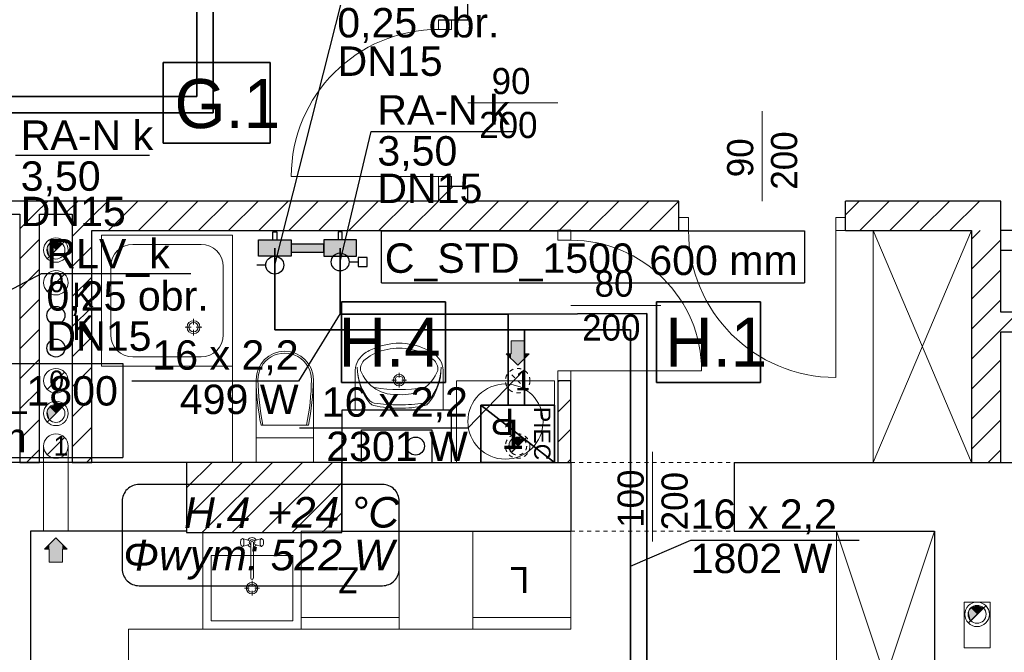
# Model space of a CAD drawing. Extents: x -220425 to -93252, y -20065 to 80294.
# Tile 46 of 103: x -187494 to -181471, y 35312 to 39185. Entities that reach past the tile are written whole.
import ezdxf
from ezdxf.lldxf.tags import DXFTag

# ---------------------------------------------------------------- set-up
doc = ezdxf.new("R2010")
doc.units = 0
doc.header["$MEASUREMENT"] = 0
doc.linetypes.add('Hidden Line', pattern=[50, 25, -25])
for name, color, linetype, lineweight in [('#rzędne ks w płycie', 1, 'Continuous', 5), ('Arch IS_Nr_Pióra__52', 34, 'Continuous', 25), ('Arch kominy_Nr_Pióra__1', 7, 'Continuous', 25), ('Arch kominy_Nr_Pióra__10', 134, 'Continuous', 18), ('Arch kominy_Nr_Pióra__21', 7, 'Continuous', 9), ('Arch opisy_Nr_Pióra__21', 7, 'Continuous', 9), ('arch wypelnienia_Nr_Pióra__21', 7, 'Continuous', 9), ('Arch wyposazenie_Nr_Pióra__26', 5, 'Continuous', 35), ('Arch ściany nośne_Nr_Pióra__21', 7, 'Continuous', 9), ('Arch ściany nośne_Nr_Pióra__27', 7, 'Continuous', 30), ('Drzwi ArchiCAD_Nr_Pióra__27', 7, 'Continuous', 30), ('Drzwi ArchiCAD_Nr_Pióra__5', 7, 'Continuous', 13), ('INWENT OPISY_Nr_Pióra__52', 34, 'Continuous', 25), ('INWENT.ŚCIANY_Nr_Pióra__1', 7, 'Continuous', 25), ('INWENT.ŚCIANY_Nr_Pióra__101', 8, 'Continuous', 13), ('IS_Powrót', 5, 'DASH', 35), ('IS_Zasilanie', 1, 'SOLID', 35), ('Istniejące kominy_Nr_Pióra__5', 7, 'Continuous', 13), ('PODKŁAD', 252, 'Continuous', 35)]:
    doc.layers.add(name, color=color, linetype=linetype, lineweight=lineweight)
for name, color, linetype, lineweight, true_color in [('Arch drzwi_Nr_Pióra__4', 7, 'Continuous', 9, 0x029e21), ('Arch okna_Nr_Pióra__4', 7, 'Continuous', 9, 0x029e21), ('arch wypelnienia_Nr_Pióra__89', 7, 'Continuous', 20, 0x71cebe), ('Arch wyposarzenie_Nr_Pióra__9', 7, 'Continuous', 13, 0x3dad99), ('Arch wyposazenie_Nr_Pióra__9', 7, 'Continuous', 13, 0x3dad99), ('Arch ściany zewnętrzne_Nr_Pióra__9', 7, 'Continuous', 13, 0x3dad99)]:
    doc.layers.add(name, color=color, linetype=linetype, lineweight=lineweight, true_color=true_color)
doc.layers.add('IS_Armatura_Therm', color=7, linetype='SOLID', true_color=0x000000)
doc.layers.add('IS_Grzejniki_Plan_rzut', color=7, linetype='SOLID', true_color=0x000000)
for name, color, linetype in [('IS_Opisy_działek_Therm', 252, 'SOLID'), ('IS_Text_Armatury_Therm', 7, 'Continuous'), ('IS_Text_Konstrukcji', 7, 'Continuous'), ('IS_Text_Odbiornikow_Therm', 7, 'Continuous')]:
    doc.layers.add(name, color=color, linetype=linetype)
doc.styles.add('GENERATED_STYLE_4', font='txt')
doc.styles.add('GENERATED_STYLE_6', font='txt')
doc.styles.add('GENERATED_STYLE_8', font='arial.ttf')
doc.styles.add('ROMANS', font='romans.shx', dxfattribs={"width": 0.85, "height": 0.11})
doc.styles.get("Standard").update_dxf_attribs({"font": 'txt', "bigfont": 'BIGFONT.SHX'})
tags = doc.linetypes.add('DASH', pattern=[15, 10, -5]).pattern_tags.tags
tags[6:7] = [DXFTag(74, 4), DXFTag(75, 0), DXFTag(340, '0'), DXFTag(46, 0.0), DXFTag(50, 0.0), DXFTag(44, 0.0), DXFTag(45, 0.0)]
tags[4:5] = [DXFTag(74, 4), DXFTag(75, 0), DXFTag(340, '0'), DXFTag(46, 0.0), DXFTag(50, 0.0), DXFTag(44, 0.0), DXFTag(45, 0.0)]
tags = doc.linetypes.add('SOLID', pattern=[10, 10, 0]).pattern_tags.tags
tags[6:7] = [DXFTag(74, 4), DXFTag(75, 0), DXFTag(340, '0'), DXFTag(46, 0.0), DXFTag(50, 0.0), DXFTag(44, 0.0), DXFTag(45, 0.0)]
tags[4:5] = [DXFTag(74, 4), DXFTag(75, 0), DXFTag(340, '0'), DXFTag(46, 0.0), DXFTag(50, 0.0), DXFTag(44, 0.0), DXFTag(45, 0.0)]

# ---------------------------------------------------------------- blocks, each defined once
blk = doc.blocks.new('A$C68B8146D')
at = {"color": 252}
for p, q in [((10635.7, 8444.1), (10635.7, 8938.2)), ((10635.7, 8938.2), (11290.8, 8938.2)), ((11290.8, 8938.2), (11290.8, 8444.1)), ((11290.8, 8444.1), (10635.7, 8444.1)), ((11727.9, 6979.1), (11727.9, 7473.2)), ((11727.9, 7473.2), (12363.2, 7473.2)), ((12363.2, 7473.2), (12363.2, 6979.1)), ((13654.2, 6979.1), (13654.2, 7473.2)), ((13654.2, 7473.2), (14289.5, 7473.2)), ((14289.5, 7473.2), (14289.5, 6979.1)), ((12363.2, 6979.1), (11727.9, 6979.1)), ((14289.5, 6979.1), (13654.2, 6979.1))]:
    blk.add_line(p, q, dxfattribs=at)
at = {"layer": 'Arch IS_Nr_Pióra__52', "color": 252, "linetype": 'Continuous'}
for centre in [(9980, 7390), (9980, 7190)]:
    blk.add_circle(centre, 55, dxfattribs=at)
at = {"layer": 'Arch IS_Nr_Pióra__52', "linetype": 'Continuous'}
blk.add_circle((12180, 6590), 55, dxfattribs=at)
at = {"layer": 'Arch kominy_Nr_Pióra__1', "color": 252, "linetype": 'Continuous'}
for points in [[(12805, 7085), (12765, 7235), (12805, 7235)], [(12765, 7125), (12765, 7235), (12805, 7085)], [(12845, 7125), (12805, 7235), (12845, 7235)], [(12805, 7085), (12805, 7235), (12845, 7125)], [(12765, 7125), (12735, 7155), (12765, 7155)], [(12845, 7125), (12845, 7155), (12875, 7155)], [(9980, 5878.8), (9940, 5988.8), (9980, 6028.8)], [(10020, 5878.8), (9980, 6028.8), (10020, 5988.8)], [(9980, 5878.8), (9980, 6028.8), (10020, 5878.8)], [(9940, 5958.8), (9910, 5958.8), (9940, 5988.8)], [(9940, 5878.8), (9940, 5988.8), (9980, 5878.8)], [(10020, 5958.8), (10020, 5988.8), (10050, 5958.8)]]:
    blk.add_solid(points, dxfattribs=at)
at = {"layer": 'Arch kominy_Nr_Pióra__21', "color": 252, "linetype": 'Continuous'}
for p, q in [((10033, 7843), (9927, 7737)), ((9927, 7537), (10033, 7643)), ((12765, 7235), (12765, 7155)), ((12765, 7235), (12845, 7235)), ((12845, 7235), (12845, 7155)), ((12735, 7155), (12805, 7085)), ((12765, 7155), (12735, 7155)), ((12805, 7085), (12875, 7155)), ((12845, 7155), (12875, 7155)), ((10033, 7043), (9927, 6937)), ((10033, 6843), (9927, 6737)), ((9927, 6537), (10033, 6643)), ((9905, 6590), (9905, 6070)), ((10055, 6590), (10055, 6070)), ((9905, 6070), (10055, 6070)), ((9910, 5958.8), (9980, 6028.8)), ((9980, 6028.8), (10050, 5958.8)), ((9940, 5958.8), (9910, 5958.8)), ((9940, 5878.8), (9940, 5958.8)), ((10020, 5878.8), (10020, 5958.8)), ((10020, 5958.8), (10050, 5958.8)), ((9940, 5878.8), (10020, 5878.8)), ((15668, 5613), (15562, 5507))]:
    blk.add_line(p, q, dxfattribs=at)
at = {"layer": 'Arch kominy_Nr_Pióra__21', "color": 252, "linetype": 'Hidden Line'}
for p, q in [((12858, 6937), (12752, 7043)), ((12858, 6643), (12752, 6537))]:
    blk.add_line(p, q, dxfattribs=at)
at = {"layer": 'Arch kominy_Nr_Pióra__21', "color": 252, "linetype": 'Continuous'}
for centre, radius in [((9980, 7790), 75), ((9980, 7790), 55), ((9980, 7590), 75), ((9980, 6990), 75), ((9980, 6790), 75), ((9980, 6790), 55), ((9980, 6590), 75), ((15615, 5560), 75), ((15615, 5560), 55)]:
    blk.add_circle(centre, radius, dxfattribs=at)
at = {"layer": 'Arch kominy_Nr_Pióra__21', "color": 252, "linetype": 'Hidden Line'}
for centre, radius in [((12805, 6990), 75), ((12805, 6590), 75), ((12805, 6590), 55)]:
    blk.add_circle(centre, radius, dxfattribs=at)
at = {"layer": 'Arch okna_Nr_Pióra__4', "color": 252, "linetype": 'Continuous'}
for p, q in [((12500, 8690), (13050, 8690)), ((14300, 8090), (14300, 8640)), ((13130, 7450), (13680, 7450)), ((13630, 6005), (13630, 6555))]:
    blk.add_line(p, q, dxfattribs=at)
at = {"layer": 'Arch opisy_Nr_Pióra__21', "color": 252, "linetype": 'Continuous'}
for p, q in [((10635.7, 8444.1), (10635.7, 8938.2)), ((10635.7, 8938.2), (11290.8, 8938.2)), ((11290.8, 8938.2), (11290.8, 8444.1)), ((11290.8, 8444.1), (10635.7, 8444.1)), ((11727.9, 6979.1), (11727.9, 7473.2)), ((11727.9, 7473.2), (12363.2, 7473.2)), ((12363.2, 7473.2), (12363.2, 6979.1)), ((13654.2, 6979.1), (13654.2, 7473.2)), ((13654.2, 7473.2), (14289.5, 7473.2)), ((14289.5, 7473.2), (14289.5, 6979.1)), ((12363.2, 6979.1), (11727.9, 6979.1)), ((14289.5, 6979.1), (13654.2, 6979.1))]:
    blk.add_line(p, q, dxfattribs=at)
at = {"layer": 'arch wypelnienia_Nr_Pióra__21', "color": 252, "linetype": 'Continuous'}
for p, q in [((9941.1, 7751.1), (10018.9, 7828.9)), ((9941.1, 6751.1), (10018.9, 6828.9)), ((12766.1, 6551.1), (12843.9, 6628.9)), ((15576.1, 5521.1), (15653.9, 5598.9))]:
    blk.add_line(p, q, dxfattribs=at)
for centre, start, end in [((9980, 7790), 45, 180), ((9980, 7790), 180, 225), ((9980, 6790), 45, 180), ((9980, 6790), 180, 225), ((12805, 6590), 45, 180), ((12805, 6590), 180, 225), ((15615, 5560), 45, 180), ((15615, 5560), 180, 225)]:
    blk.add_arc(centre, 55, start, end, dxfattribs=at)
at = {"layer": 'arch wypelnienia_Nr_Pióra__89', "color": 252, "linetype": 'Continuous'}
for points in [[(9980, 7790), (9941.1, 7828.9), (9980, 7845)], [(9980, 7790), (9980, 7845), (10018.9, 7828.9)], [(9929.2, 7769), (9925, 7790), (9929.2, 7800.1)], [(9941.1, 7751.1), (9929.2, 7800.1), (9941.1, 7828.9)], [(9929.2, 7769), (9929.2, 7800.1), (9941.1, 7751.1)], [(9941.1, 7751.1), (9941.1, 7828.9), (9980, 7790)], [(9941.1, 6751.1), (9929.2, 6800.1), (9941.1, 6828.9)], [(9980, 6790), (9941.1, 6828.9), (9980, 6845)], [(9941.1, 6751.1), (9941.1, 6828.9), (9980, 6790)], [(9980, 6790), (9980, 6845), (10018.9, 6828.9)], [(9929.2, 6769), (9925, 6790), (9929.2, 6800.1)], [(9929.2, 6769), (9929.2, 6800.1), (9941.1, 6751.1)], [(12766.1, 6551.1), (12754.2, 6600.1), (12766.1, 6628.9)], [(12805, 6590), (12766.1, 6628.9), (12805, 6645)], [(12766.1, 6551.1), (12766.1, 6628.9), (12805, 6590)], [(12805, 6590), (12805, 6645), (12843.9, 6628.9)], [(12754.2, 6569), (12750, 6590), (12754.2, 6600.1)], [(12754.2, 6569), (12754.2, 6600.1), (12766.1, 6551.1)], [(15615, 5560), (15576.1, 5598.9), (15615, 5615)], [(15615, 5560), (15615, 5615), (15653.9, 5598.9)], [(15564.2, 5539), (15560, 5560), (15564.2, 5570.1)], [(15576.1, 5521.1), (15564.2, 5570.1), (15576.1, 5598.9)], [(15564.2, 5539), (15564.2, 5570.1), (15576.1, 5521.1)], [(15576.1, 5521.1), (15576.1, 5598.9), (15615, 5560)]]:
    blk.add_solid(points, dxfattribs=at)
at = {"layer": 'Arch wyposarzenie_Nr_Pióra__9', "color": 252, "linetype": 'Continuous'}
for p, q in [((10260, 7880), (11060, 7880)), ((10260, 7880), (10260, 7080)), ((11060, 7880), (11060, 6490)), ((11060, 7880), (11060, 7080)), ((10451.3, 7823.7), (10868.8, 7823.7)), ((10316.3, 7688.7), (10316.3, 7271.2)), ((11003.8, 7688.7), (11003.8, 7271.2)), ((10822.2, 7333.3), (10822.2, 7369)), ((10771, 7317.8), (10806.7, 7317.8)), ((10822.2, 7266.6), (10822.2, 7302.3)), ((10837.7, 7317.8), (10873.4, 7317.8)), ((10451.3, 7136.2), (10868.8, 7136.2)), ((10260, 7080), (11060, 7080)), ((11810, 6810), (11810, 7038.5)), ((12063.2, 6993.3), (12034.4, 6993.3)), ((12079.9, 7010), (12079.9, 7038.8)), ((12125.4, 6993.3), (12096.6, 6993.3)), ((12350, 6810), (12350, 7038.5)), ((12079.9, 6947.8), (12079.9, 6976.7)), ((11755.1, 6490), (12295.1, 6490)), ((12110.2, 6490), (11940, 6490)), ((11119.6, 6022.6), (11122.4, 6024)), ((11159.9, 6012), (11122.4, 6024)), ((11122.4, 6024), (11125.2, 6022.6)), ((11200.1, 6012), (11237.6, 6024)), ((11234.8, 6022.6), (11237.6, 6024)), ((11237.6, 6024), (11240.4, 6022.6)), ((11110, 6003.5), (11110.9, 6010)), ((11110, 5996.5), (11110, 6003.5)), ((11110.9, 5990), (11110, 5996.5)), ((11110.9, 6010), (11112.4, 6015.3)), ((11112.4, 5984.7), (11110.9, 5990)), ((11112.4, 6015.3), (11114.4, 6018.8)), ((11114.4, 5981.2), (11112.4, 5984.7)), ((11119.6, 6022.6), (11114.4, 6018.8)), ((11119.6, 5977.4), (11114.4, 5981.2)), ((11122.4, 5976), (11119.6, 5977.4)), ((11159.9, 5988), (11122.4, 5976)), ((11125.2, 5977.4), (11122.4, 5976)), ((11125.2, 6022.6), (11127.7, 6018.4)), ((11127.7, 5981.6), (11125.2, 5977.4)), ((11127.7, 6018.4), (11129.5, 6012)), ((11129.5, 5988), (11127.7, 5981.6)), ((11129.5, 6012), (11130.5, 6004.2)), ((11130.5, 5995.8), (11129.5, 5988)), ((11130.5, 6004.2), (11130.5, 5995.8)), ((11172.1, 5781.1), (11172.1, 6001.4)), ((11187.9, 6001.4), (11187.9, 5781.1)), ((11200.1, 5988), (11237.6, 5976)), ((11229.5, 6004.2), (11230.5, 6012)), ((11229.5, 5995.8), (11229.5, 6004.2)), ((11230.5, 5988), (11229.5, 5995.8)), ((11230.5, 6012), (11232.3, 6018.4)), ((11232.3, 5981.6), (11230.5, 5988)), ((11232.3, 6018.4), (11234.8, 6022.6)), ((11234.8, 5977.4), (11232.3, 5981.6)), ((11237.6, 5976), (11234.8, 5977.4)), ((11240.4, 5977.4), (11237.6, 5976)), ((11240.4, 6022.6), (11245.6, 6018.8)), ((11240.4, 5977.4), (11245.6, 5981.2)), ((11245.6, 6018.8), (11247.6, 6015.3)), ((11247.6, 5984.7), (11245.6, 5981.2)), ((11247.6, 6015.3), (11249.1, 6010)), ((11249.1, 5990), (11247.6, 5984.7)), ((11249.1, 6010), (11250, 6003.5)), ((11250, 5996.5), (11249.1, 5990)), ((11250, 6003.5), (11250, 5996.5)), ((11180, 5736.7), (11180, 5765.5)), ((11134.5, 5720), (11163.3, 5720)), ((11180, 5674.5), (11180, 5703.3)), ((11196.7, 5720), (11225.5, 5720))]:
    blk.add_line(p, q, dxfattribs=at)
at = {"layer": 'Arch wyposarzenie_Nr_Pióra__9', "linetype": 'Continuous'}
for p, q in [((11810, 6810), (12350, 6810)), ((12165.1, 6810), (11994.9, 6810))]:
    blk.add_line(p, q, dxfattribs=at)
at = {"layer": 'Arch wyposarzenie_Nr_Pióra__9', "color": 252, "linetype": 'Continuous'}
for centre, radius in [((10822.2, 7317.8), 39.4), ((10822.2, 7317.8), 28.1), ((12079.9, 6993.3), 35), ((12079.9, 6993.3), 25), ((12730, 6740), 230), ((11180, 5720), 35), ((11180, 5720), 25)]:
    blk.add_circle(centre, radius, dxfattribs=at)
for centre, radius, start, end in [((10451.3, 7688.7), 135, 90, 180), ((10868.8, 7688.7), 135, 0, 90), ((10451.3, 7271.2), 135, 180, 270), ((10868.8, 7271.2), 135, 270, 0), ((11994.3, 6985.4), 212.8, 117.15714, 128.68481), ((12056.6, 6892.7), 293, 99.99776, 129.28506), ((12093.7, 6776.4), 444.2, 94.20524, 116.2597), ((12080, 6873.4), 316.7, 76.43339, 103.56661), ((12080, 6950), 270, 85.98758, 94.01242), ((12066.3, 6776.4), 444.2, 63.7403, 85.79476), ((12103.4, 6892.7), 293, 50.71494, 80.00224), ((12165.7, 6985.4), 212.8, 51.31519, 62.84286), ((11947.2, 7044.4), 137.4, 128.74542, 182.45518), ((11924, 7058.1), 80.9, 130.80161, 183.93061), ((12236, 7058.1), 80.9, 356.06939, 49.19839), ((12212.8, 7044.4), 137.4, 357.54482, 51.25458), ((12163.5, 7068.1), 339.6, 179.09275, 219.33522), ((12129, 7069.9), 305.1, 179.32329, 221.47551), ((12067.1, 7141), 240.7, 201.55193, 237.15578), ((12092.9, 7141), 240.7, 302.84422, 338.44807), ((11996.5, 7068), 339.6, 320.74225, 0.98472), ((12030.9, 7069.8), 305.1, 318.60196, 0.75418), ((12079.9, 7920.8), 984.9, 261.17345, 278.82043), ((12060.7, 7144.9), 240.6, 238.94394, 274.60598), ((12099.3, 7144.9), 240.6, 265.39402, 301.05606), ((11934.1, 6897.6), 45, 221.47551, 262.16955), ((12226.1, 6897.8), 45, 277.90792, 318.60197), ((11935.6, 6881.4), 45, 219.33522, 257.30598), ((12074.2, 7496.9), 675.9, 257.30598, 270.51028), ((12085.2, 7996.1), 1153.8, 262.16955, 269.75502), ((12073.5, 7996.1), 1153.8, 270.32245, 277.90792), ((12085.1, 7496.9), 675.9, 269.56719, 282.77149), ((12224.6, 6881.6), 45, 282.77149, 320.74225), ((11180, 6000), 30, 27.97653, 152.02347), ((11180, 6000), 30, 207.97653, 254.77469), ((11180, 6000), 16.8, 298.05488, 241.94512), ((11180, 6000), 8, 10, 170), ((11180, 6000), 30, 285.22531, 332.02347), ((11180, 5781.1), 7.88, 180, 0)]:
    blk.add_arc(centre, radius, start, end, dxfattribs=at)
at = {"layer": 'Arch wyposazenie_Nr_Pióra__26', "color": 252, "linetype": 'Continuous'}
for p, q in [((13030, 6490), (12580, 6840)), ((12580, 6490), (12580, 6840)), ((12580, 6840), (13030, 6840)), ((13030, 6840), (13030, 6490)), ((13030, 6490), (12580, 6490))]:
    blk.add_line(p, q, dxfattribs=at)
at = {"layer": 'Arch wyposazenie_Nr_Pióra__9', "color": 252, "linetype": 'Continuous'}
for p, q in [((14980, 6490), (15580, 7910)), ((14980, 7910), (15580, 6490)), ((14980, 6490), (14980, 7910)), ((11205, 6996.1), (11205, 6640)), ((11555, 6996.1), (11555, 6640)), ((12430, 6990), (13030, 6990)), ((12430, 6490), (12430, 6990)), ((13030, 6990), (13030, 6490)), ((11524.8, 6717.8), (11235.2, 6717.8)), ((11205, 6640), (11205, 6490)), ((11205, 6640), (11555, 6640)), ((11555, 6640), (11555, 6490)), ((13030, 6490), (12430, 6490)), ((10880, 5470), (10880, 6070)), ((11480, 6070), (11480, 5470)), ((12080, 6070), (11480, 6070)), ((11480, 5470), (11480, 6070)), ((12080, 5470), (12080, 6070)), ((12530, 5470), (12530, 6070)), ((12530, 6070), (13130, 6070)), ((13130, 6070), (13130, 5470)), ((14755, 4270), (15355, 6070)), ((14755, 6070), (15355, 4270)), ((14755, 4270), (14755, 6070)), ((11480, 6020), (11480, 5520)), ((10930, 5920), (10930, 5520)), ((11430, 5920), (10930, 5920)), ((11430, 5520), (11430, 5920)), ((10930, 5520), (11430, 5520)), ((11480, 5540), (12080, 5540)), ((13130, 5540), (12530, 5540)), ((13130, 5470), (10425, 5470)), ((10425, 4270), (10425, 5470)), ((11480, 5470), (10880, 5470)), ((11480, 5470), (12080, 5470)), ((13130, 5470), (12530, 5470))]:
    blk.add_line(p, q, dxfattribs=at)
for centre, major_axis, start_param, end_param in [((11380, 6996.1), (-175, 0), 3.141593, 6.283185), ((11380, 6996.1), (-163.6, 0), 3.141593, 6.298351), ((12706.2, 7016.1), (-1501.3, 0), 0.013398, 0.201367), ((12706.2, 7016.1), (-1489.9, 0), 0.013398, 0.202926), ((10053.8, 7016.1), (-1489.9, 0), 2.938667, 3.128195), ((10053.8, 7016.1), (-1501.3, 0), 2.940225, 3.128195)]:
    blk.add_ellipse(centre, major_axis=major_axis, ratio=0.99359, start_param=start_param, end_param=end_param, dxfattribs=at)
at = {"layer": 'Arch ściany nośne_Nr_Pióra__21', "color": 252, "linetype": 'Continuous'}
for p, q in [((12320, 8090.1), (12409.9, 8180)), ((9849.9, 8010), (9929.9, 8090)), ((10033.7, 8010), (10113.7, 8090)), ((10200, 7992.4), (10297.6, 8090)), ((10301.4, 7910), (10481.4, 8090)), ((10485.3, 7910), (10665.3, 8090)), ((10669.1, 7910), (10849.1, 8090)), ((10853, 7910), (11033, 8090)), ((11036.8, 7910), (11216.8, 8090)), ((11220.7, 7910), (11400.7, 8090)), ((11404.5, 7910), (11584.5, 8090)), ((11588.4, 7910), (11768.4, 8090)), ((11772.2, 7910), (11952.2, 8090)), ((11956.1, 7910), (12136.1, 8090)), ((12139.9, 7910), (12319.9, 8090)), ((12323.8, 7910), (12503.8, 8090)), ((12640, 8042.4), (12687.6, 8090)), ((12691.4, 7910), (12871.4, 8090)), ((12875.3, 7910), (13055.3, 8090)), ((13059.1, 7910), (13239.1, 8090)), ((13243, 7910), (13423, 8090)), ((13426.8, 7910), (13606.8, 8090)), ((13610.7, 7910), (13790, 8089.3)), ((14810, 8006.2), (14893.8, 8090)), ((14897.6, 7910), (15077.6, 8090)), ((15081.5, 7910), (15261.5, 8090)), ((15265.3, 7910), (15445.3, 8090)), ((15449.2, 7910), (15629.2, 8090)), ((12507.6, 7910), (12640, 8042.4)), ((9760, 7920.1), (9849.9, 8010)), ((10080, 7872.4), (10200, 7992.4)), ((15580, 7857), (15633, 7910)), ((9760, 7736.3), (9880, 7856.3)), ((15580, 7673.1), (15760, 7853.1)), ((10080, 7688.6), (10200, 7808.6)), ((9760, 7552.4), (9880, 7672.4)), ((15580, 7489.3), (15760, 7669.3)), ((10080, 7504.7), (10200, 7624.7)), ((9760, 7368.6), (9880, 7488.6)), ((15580, 7305.4), (15760, 7485.4)), ((10080, 7320.9), (10200, 7440.9)), ((15760, 7301.6), (15868.4, 7410)), ((9760, 7184.7), (9880, 7304.7)), ((15580, 7121.6), (15760, 7301.6)), ((10080, 7137), (10200, 7257)), ((9760, 7000.9), (9880, 7120.9)), ((15580, 6937.8), (15760, 7117.8)), ((10080, 6953.2), (10200, 7073.2)), ((13050, 6981.6), (13058.4, 6990)), ((9760, 6817), (9880, 6937)), ((15580, 6753.9), (15760, 6933.9)), ((10080, 6769.3), (10200, 6889.3)), ((13050, 6797.8), (13130, 6877.8)), ((9760, 6633.2), (9880, 6753.2)), ((15580, 6570.1), (15760, 6750.1)), ((10080, 6585.5), (10200, 6705.5)), ((13050, 6613.9), (13130, 6693.9)), ((9800.7, 6490), (9880, 6569.3)), ((15683.8, 6490), (15760, 6566.2)), ((10168.4, 6490), (10200, 6521.6)), ((13109.9, 6490), (13130, 6510.1)), ((10780, 6333.4), (10936.6, 6490)), ((10780, 6149.6), (11120.4, 6490)), ((10874.3, 6060), (11304.3, 6490)), ((11058.1, 6060), (11488.1, 6490)), ((11242, 6060), (11672, 6490)), ((11425.8, 6060), (11730, 6364.2)), ((11609.7, 6060), (11730, 6180.3))]:
    blk.add_line(p, q, dxfattribs=at)
at = {"layer": 'Arch ściany nośne_Nr_Pióra__27', "color": 252, "linetype": 'Continuous'}
for p, q in [((12500, 9200), (12500, 9320)), ((12320, 9200), (12400, 9200)), ((12400, 9200), (12500, 9200)), ((12320, 8180), (12320, 8090)), ((12320, 8180), (12400, 8180)), ((12400, 8180), (12500, 8180)), ((12500, 8090), (12500, 8180)), ((10200, 8090), (9430, 8090)), ((12320, 8090), (10200, 8090)), ((12640, 8090), (12500, 8090)), ((13790, 8090), (12640, 8090)), ((13790, 7990), (13790, 8090)), ((15760, 8090), (14810, 8090)), ((14810, 7990), (14810, 8090)), ((15760, 7910), (15760, 8090)), ((9430, 8010), (9760, 8010)), ((9760, 8010), (9760, 6490)), ((9880, 6490), (9880, 8010)), ((9880, 8010), (10080, 8010)), ((10080, 8010), (10080, 6490)), ((13790, 7910), (13790, 7990)), ((14810, 7910), (14810, 7990)), ((10200, 7910), (12640, 7910)), ((10200, 6490), (10200, 7910)), ((12640, 7910), (13050, 7910)), ((13130, 7910), (13050, 7910)), ((13130, 7910), (13790, 7910)), ((14810, 7910), (15580, 7910)), ((15580, 7910), (15580, 6490)), ((15760, 7410), (15760, 7910)), ((16540, 7910), (15760, 7910)), ((15760, 7790), (16680, 7790)), ((16080, 7410), (15760, 7410)), ((15760, 6490), (15760, 7290)), ((15760, 7290), (15960, 7290)), ((13050, 6990), (13050, 6490)), ((13130, 6990), (13050, 6990)), ((13130, 6490), (13130, 6990)), ((11730, 6810), (11730, 6490)), ((12400, 6810), (11730, 6810)), ((12400, 6490), (12400, 6810)), ((11850, 6490), (11850, 6690)), ((11850, 6690), (12280, 6690)), ((12280, 6690), (12280, 6490)), ((9760, 6490), (9880, 6490)), ((10080, 6490), (10200, 6490)), ((10780, 6490), (10780, 6060)), ((11730, 6490), (10780, 6490)), ((11730, 6060), (11730, 6490)), ((13050, 6490), (13130, 6490)), ((15580, 6490), (15760, 6490)), ((10780, 6060), (11730, 6060))]:
    blk.add_line(p, q, dxfattribs=at)
at = {"layer": 'Arch ściany zewnętrzne_Nr_Pióra__9', "color": 252, "linetype": 'Continuous'}
blk.add_line((11555, 6490), (11205, 6490), dxfattribs=at)
at = {"layer": 'Drzwi ArchiCAD_Nr_Pióra__27', "color": 252, "linetype": 'Continuous'}
for p, q in [((12320, 9200), (12400, 9200)), ((12320, 8180), (12400, 8180)), ((13790, 7910), (13790, 7990)), ((14810, 7910), (14810, 7990)), ((13130, 7910), (13050, 7910)), ((13130, 6990), (13050, 6990))]:
    blk.add_line(p, q, dxfattribs=at)
at = {"layer": 'Drzwi ArchiCAD_Nr_Pióra__5', "color": 252, "linetype": 'Continuous'}
for p, q in [((12320, 9200), (12400, 9200)), ((12320, 9140), (12320, 9200)), ((12400, 9200), (12400, 9140)), ((12400, 9140), (12320, 9140)), ((12320, 8240), (11420, 8240)), ((12320, 8240), (12400, 8240)), ((12320, 8180), (12320, 8240)), ((12400, 8240), (12400, 8180)), ((12400, 8180), (12320, 8180)), ((13790, 7910), (13790, 7990)), ((13790, 7990), (13850, 7990)), ((13850, 7990), (13850, 7910)), ((14750, 7990), (14810, 7990)), ((14750, 7910), (14750, 7990)), ((14810, 7990), (14810, 7910)), ((13130, 7910), (13050, 7910)), ((13050, 7910), (13050, 7850)), ((13130, 7850), (13130, 7910)), ((13850, 7910), (13790, 7910)), ((14750, 7910), (14750, 7010)), ((14810, 7910), (14750, 7910)), ((13050, 7850), (13130, 7850)), ((13050, 7050), (13050, 6990)), ((13130, 7050), (13050, 7050)), ((13130, 7050), (13930, 7050)), ((13130, 6990), (13130, 7050)), ((13050, 6990), (13130, 6990))]:
    blk.add_line(p, q, dxfattribs=at)
for centre, radius, start, end in [((12320, 8240), 900, 90, 180), ((14750, 7910), 900, 180, 270), ((13130, 7050), 800, 0, 90)]:
    blk.add_arc(centre, radius, start, end, dxfattribs=at)
at = {"layer": 'INWENT.ŚCIANY_Nr_Pióra__1', "color": 252, "linetype": 'Continuous'}
for p, q in [((10780, 6490), (6480, 6490)), ((10780, 6490), (10780, 6070)), ((10780, 6490), (10780, 6070)), ((11730, 6490), (13130, 6490)), ((11730, 6490), (11730, 6070)), ((11730, 6490), (11730, 6070)), ((13130, 6490), (13130, 6070)), ((14130, 6490), (16780, 6490)), ((14130, 6490), (14130, 6070)), ((9825, 6070), (9825, 420)), ((10780, 6070), (9825, 6070)), ((11730, 6070), (13130, 6070)), ((14130, 6070), (15355, 6070)), ((15355, 6070), (15355, 420))]:
    blk.add_line(p, q, dxfattribs=at)
at = {"layer": 'INWENT.ŚCIANY_Nr_Pióra__101', "color": 252, "linetype": 'Hidden Line'}
for p, q in [((13130, 6490), (14130, 6490)), ((13130, 6070), (14130, 6070))]:
    blk.add_line(p, q, dxfattribs=at)
at = {"layer": 'Istniejące kominy_Nr_Pióra__5', "color": 252, "linetype": 'Continuous'}
for p, q in [((15535, 5355), (15535, 5635)), ((15695, 5635), (15535, 5635)), ((15695, 5635), (15695, 5355)), ((15695, 5355), (15535, 5355))]:
    blk.add_line(p, q, dxfattribs=at)
at = {"layer": 'Arch drzwi_Nr_Pióra__4', "color": 252, "linetype": 'Continuous', "style": 'GENERATED_STYLE_6'}
for s, p in [('90', (12645.5, 8744.2)), ('200', (12569.3, 8475.5)), ('80', (13275.5, 7504.2)), ('200', (13199.3, 7235.5))]:
    blk.add_text(s, height=160, dxfattribs=at).set_placement(p)
for s, p in [('200', (14514.5, 8159.3)), ('90', (14245.8, 8235.5)), ('100', (13575.8, 6089.5)), ('200', (13844.5, 6074.3))]:
    blk.add_text(s, height=160, rotation=90, dxfattribs=at).set_placement(p)
at = {"layer": 'Arch kominy_Nr_Pióra__10', "color": 252, "linetype": 'Continuous', "style": 'GENERATED_STYLE_6'}
for s, p in [('0', (9940, 7531.8)), ('0', (9940, 6931.8)), ('1', (12790.7, 6931.8)), ('1', (9965.7, 6531.8))]:
    blk.add_text(s, height=120, dxfattribs=at).set_placement(p)
at = {"layer": 'Arch opisy_Nr_Pióra__21', "color": 252, "linetype": 'Continuous', "style": 'GENERATED_STYLE_4'}
for s, p in [('G.1', (10706.1, 8536)), ('H.4', (11709.8, 7076.2)), ('H.1', (13707.5, 7076.2))]:
    blk.add_text(s, height=300, dxfattribs=at).set_placement(p)
at = {"layer": 'Arch opisy_Nr_Pióra__21', "color": 252, "linetype": 'Continuous', "style": 'GENERATED_STYLE_8'}
blk.add_text('PIEC', height=100, rotation=270, dxfattribs=at).set_placement((12905.5, 6829.4))
at = {"layer": 'Arch wyposazenie_Nr_Pióra__9', "color": 252, "linetype": 'Continuous', "style": 'GENERATED_STYLE_6'}
for s, p in [('P', (12783.3, 6818.3)), ('Z', (11833.3, 5848.3)), ('L', (12875.7, 5849.6))]:
    blk.add_text(s, height=160, rotation=180, dxfattribs=at).set_placement(p)
at = {"layer": 'INWENT OPISY_Nr_Pióra__52', "color": 252, "linetype": 'Continuous', "style": 'GENERATED_STYLE_6'}
for p in [(10080, 7440.2), (10080, 7240.2)]:
    blk.add_text('K', height=150, dxfattribs=at).set_placement(p)

msp = doc.modelspace()

# ---------------------------------------------------------------- hatches: boundary and pattern name
at = {"layer": 'IS_Grzejniki_Plan_rzut', "ltscale": 10}
for points in [[(-186033.5, 37836.3), (-185833.5, 37836.3), (-185833.5, 37736.3), (-186033.5, 37736.3)], [(-185433.5, 37836.3), (-185633.5, 37836.3), (-185633.5, 37736.3), (-185433.5, 37736.3)], [(-185633.5, 37811.3), (-185833.5, 37811.3), (-185833.5, 37761.3), (-185633.5, 37761.3)]]:
    msp.add_hatch(color=1, dxfattribs=at).paths.add_polyline_path(points)

# ---------------------------------------------------------------- linework, layer by layer
at = {"layer": 'IS_Armatura_Therm', "color": 1, "ltscale": 10, "true_color": 0xff0000}
for p, q in [((-185368.5, 37729.3), (-185423.5, 37729.3)), ((-185423.5, 37729.3), (-185423.5, 37674.3)), ((-185368.5, 37674.3), (-185368.5, 37729.3)), ((-185478.5, 37701.8), (-185423.5, 37701.8)), ((-185423.5, 37674.3), (-185368.5, 37674.3))]:
    msp.add_line(p, q, dxfattribs=at)
at = {"layer": 'IS_Armatura_Therm', "color": 5, "ltscale": 10, "true_color": 0x0000ff}
msp.add_line((-185988.5, 37682.3), (-186043.5, 37682.3), dxfattribs=at)
msp.add_ellipse((-185933.5, 37682.3), major_axis=(55, 0), ratio=1, dxfattribs=at)
at = {"layer": 'IS_Armatura_Therm', "color": 1, "ltscale": 10, "true_color": 0xff0000}
msp.add_ellipse((-185533.5, 37701.8), major_axis=(55, 0), ratio=1, dxfattribs=at)
at = {"layer": 'IS_Grzejniki_Plan_rzut', "color": 1, "ltscale": 10}
for p, q in [((-185946, 37836.3), (-185946, 37886.3)), ((-185946, 37886.3), (-185921, 37886.3)), ((-185921, 37886.3), (-185921, 37836.3)), ((-185521, 37886.3), (-185546, 37886.3)), ((-185546, 37886.3), (-185546, 37836.3)), ((-185521, 37836.3), (-185521, 37886.3)), ((-186033.5, 37836.3), (-185833.5, 37836.3)), ((-186033.5, 37736.3), (-186033.5, 37836.3)), ((-186033.5, 37836.3), (-186033.5, 37836.3)), ((-185833.5, 37836.3), (-185833.5, 37736.3)), ((-185433.5, 37836.3), (-185633.5, 37836.3)), ((-185633.5, 37836.3), (-185633.5, 37736.3)), ((-185433.5, 37736.3), (-185433.5, 37836.3)), ((-185433.5, 37836.3), (-185433.5, 37836.3)), ((-185633.5, 37811.3), (-185833.5, 37811.3)), ((-185833.5, 37811.3), (-185833.5, 37761.3)), ((-185633.5, 37761.3), (-185633.5, 37811.3)), ((-185633.5, 37811.3), (-185633.5, 37811.3)), ((-185833.5, 37736.3), (-186033.5, 37736.3)), ((-185833.5, 37761.3), (-185633.5, 37761.3)), ((-185633.5, 37736.3), (-185433.5, 37736.3))]:
    msp.add_line(p, q, dxfattribs=at)
at = {"layer": 'IS_Opisy_działek_Therm', "color": 18, "ltscale": 10, "true_color": 0x000000}
for p, q in [((-185933.5, 37682.3), (-185523.7, 39300.6)), ((-185533.5, 37701.8), (-185343.5, 38499.8)), ((-185343.5, 38499.8), (-184469.2, 38499.8)), ((-187519.3, 38354.7), (-186699.5, 38354.7)), ((-187687.5, 37457.6), (-187359.9, 37631.8)), ((-187359.9, 37631.8), (-186447.7, 37631.8)), ((-185533.5, 37386.3), (-185787.6, 36972.6)), ((-184405.6, 37044), (-184752.1, 36684.9)), ((-185787.6, 36972.6), (-186807.6, 36972.6)), ((-184752.1, 36684.9), (-185782.1, 36684.9)), ((-183758.3, 35840), (-183389.3, 35999)), ((-183389.3, 35999), (-182359.3, 35999))]:
    msp.add_line(p, q, dxfattribs=at)
msp.add_lwpolyline([(-184672.4, 36824.9), (-184222.4, 36824.9), (-184222.4, 36474.9), (-184672.4, 36474.9)], close=True, dxfattribs=at)
at = {"layer": 'IS_Powrót', "ltscale": 10}
for p, q in [((-186309.4, 41670.4), (-186309.4, 38614)), ((-186309.4, 38614), (-188247.1, 38614)), ((-185933.5, 37286.2), (-185933.5, 37786.3)), ((-184405.6, 37286.2), (-185933.5, 37286.2)), ((-183758.3, 37286.2), (-184405.6, 37286.2)), ((-184405.6, 37286.2), (-184405.6, 36824.9)), ((-183758.3, 34865.9), (-183758.3, 37286.2))]:
    msp.add_line(p, q, dxfattribs=at)
at = {"layer": 'IS_Text_Konstrukcji', "color": 18, "linetype": 'SOLID', "ltscale": 10, "true_color": 0x000000}
msp.add_lwpolyline([(-186763.5, 35720.1), (-185275.1, 35720.1, 0.414214), (-185171.8, 35823.4), (-185171.8, 36236.8, 0.414214), (-185275.1, 36340.1), (-186763.5, 36340.1, 0.414214), (-186866.8, 36236.8), (-186866.8, 35823.4, 0.414214), (-186763.5, 35720.1)], format="xyb", dxfattribs=at)
at = {"layer": 'IS_Text_Odbiornikow_Therm', "color": 18, "linetype": 'SOLID', "ltscale": 10, "true_color": 0x000000}
for p, q in [((-185280.3, 37573.3), (-185280.3, 37893.3)), ((-185280.3, 37893.3), (-182692.6, 37893.3)), ((-182692.6, 37893.3), (-182692.6, 37573.3)), ((-185280.3, 37573.3), (-182692.6, 37573.3)), ((-188436.1, 37080.9), (-186863, 37080.9)), ((-186863, 37080.9), (-186863, 36504.9)), ((-188436.1, 36504.9), (-186863, 36504.9))]:
    msp.add_line(p, q, dxfattribs=at)
at = {"layer": 'IS_Zasilanie', "ltscale": 10}
for p, q in [((-186409.4, 41770.4), (-186409.4, 38714)), ((-186409.4, 38714), (-188347.1, 38714)), ((-185533.5, 37382.8), (-185533.5, 37786.3)), ((-184505.6, 37382.8), (-185533.5, 37382.8)), ((-183658.3, 37386.2), (-184505.6, 37382.8)), ((-184505.6, 37382.8), (-184505.6, 36824.9)), ((-183658.3, 34765.9), (-183658.3, 37386.2))]:
    msp.add_line(p, q, dxfattribs=at)

# ---------------------------------------------------------------- block references
at = {"layer": 'PODKŁAD'}
msp.add_blockref('A$C68B8146D', (-197252.4, 29984.9), dxfattribs=at)

# ---------------------------------------------------------------- texts
at = {"layer": '#rzędne ks w płycie', "color": 7, "lineweight": 0, "insert": (-184468.8, 36737.4), "char_height": 180, "width": 378.026, "attachment_point": 2, "style": 'ROMANS'}
msp.add_mtext('\\pxi0,l0,r0.100142;{\\C7;\\fArial|b0|i0;\\W1;1}\\fArial|b0|i0;\\W1; ', dxfattribs=at)
at = {"layer": 'IS_Opisy_działek_Therm', "color": 18, "ltscale": 10, "true_color": 0x000000, "char_height": 180}
for s, insert, attachment_point in [('\\fArial|b0|i0;3,50', (-185306, 38258.4), 7), ('\\fArial|b0|i0;16 x 2,2', (-185787.6, 37008.6), 9), ('\\fArial|b0|i0;499 W', (-185787.6, 36951), 3), ('\\fArial|b0|i0;16 x 2,2', (-184752.1, 36720.9), 9), ('\\fArial|b0|i0;2301 W', (-184752.1, 36663.3), 3), ('\\fArial|b0|i0;16 x 2,2', (-183389.3, 36035), 7), ('\\fArial|b0|i0;1802 W', (-183389.3, 35977.4), 1)]:
    msp.add_mtext(s, dxfattribs=dict(at, insert=insert, attachment_point=attachment_point))
at = {"layer": 'IS_Text_Armatury_Therm', "color": 18, "linetype": 'SOLID', "ltscale": 10, "true_color": 0x000000, "char_height": 180}
for s, insert, attachment_point in [('\\fArial|b0|i0;0,25 obr.', (-184558.8, 39042.8), 9), ('\\fArial|b0|i0;DN15  ', (-184906.6, 38838.4), 9), ('\\fArial|b0|i0;RA-N k', (-185306, 38542.4), 7), ('\\fArial|b0|i0;RA-N k', (-187487.6, 38388.1), 7), ('\\fArial|b0|i0;3,50', (-187487.6, 38104.1), 7), ('\\fArial|b0|i0;DN15  ', (-185306, 38059.9), 7), ('\\fArial|b0|i0;DN15  ', (-187487.6, 37918.4), 7), ('\\fArial|b0|i0;RLV_k', (-187330.1, 37610.6), 7), ('\\fArial|b0|i0;0,25 obr.', (-187330.1, 37370.5), 7), ('\\fArial|b0|i0;DN15  ', (-187330.1, 37155.3), 7)]:
    msp.add_mtext(s, dxfattribs=dict(at, insert=insert, attachment_point=attachment_point))
at = {"layer": 'IS_Text_Konstrukcji', "color": 18, "linetype": 'SOLID', "ltscale": 10, "true_color": 0x000000, "char_height": 187.2}
for s, insert, attachment_point in [('\\fArial|b0|i1;H.4', (-186081.8, 36073.3), 9), ('\\fArial|b0|i1;+24 °C', (-185981.8, 36073.3), 7), ('\\fArial|b0|i1;Φwym: 522 W', (-186031.8, 36001.3), 2)]:
    msp.add_mtext(s, dxfattribs=dict(at, insert=insert, attachment_point=attachment_point))
at = {"layer": 'IS_Text_Odbiornikow_Therm', "color": 18, "linetype": 'SOLID', "ltscale": 10, "true_color": 0x000000, "char_height": 180, "attachment_point": 7}
for s, insert in [('\\fArial|b0|i0;C_STD_1500', (-185260.3, 37583.3)), ('\\fArial|b0|i0;600 mm', (-183642.6, 37619.3)), ('\\fArial|b0|i0;C_STD_1800', (-188416.1, 36770.9)), ('\\fArial|b0|i0;600 mm', (-188359, 36534.5))]:
    msp.add_mtext(s, dxfattribs=dict(at, insert=insert))

doc.saveas('drawing.dxf')
